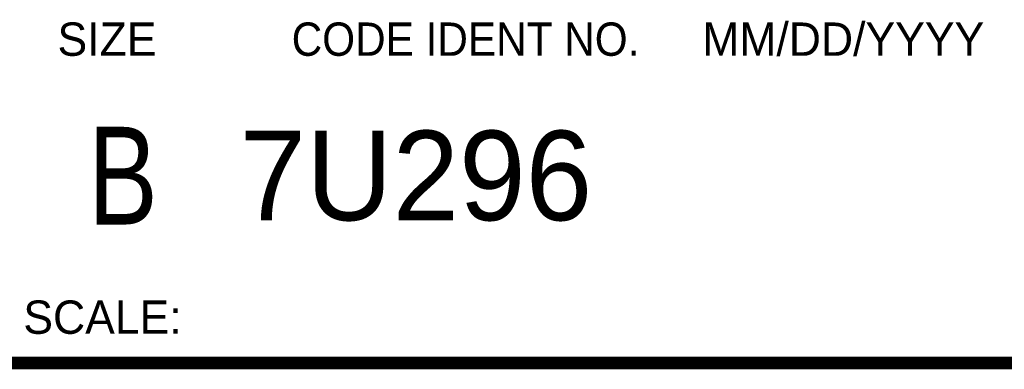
# Model space of a CAD drawing. Header units: inches. Extents: x 0.2 to 16.8, y 0.2 to 10.8.
# Tile 12 of 34: x 13.085 to 14.66, y 0.249 to 0.807. Entities that reach past the tile are written whole.
import ezdxf

# ---------------------------------------------------------------- set-up
doc = ezdxf.new("R2010")
doc.units = ezdxf.units.IN
doc.header["$LTSCALE"] = 0.935
doc.header["$MEASUREMENT"] = 0
doc.layers.get('0').update_dxf_attribs({"linetype": 'CONTINUOUS'})
doc.styles.get("Standard").update_dxf_attribs({"font": 'txt', "width": 0.8})
doc.styles.add('TEXTSTYLE_2', font='txt')
doc.styles.add('TEXTSTYLE_3', font='txt', dxfattribs={"width": 0.95})

msp = doc.modelspace()

# ---------------------------------------------------------------- linework, layer by layer
at = {"color": 7, "linetype": 'CONTINUOUS', "const_width": 0.02}
msp.add_lwpolyline([(0.25, 0.2586), (16.75, 0.2586)], dxfattribs=at)

# ---------------------------------------------------------------- texts
at = {"color": 2, "linetype": 'CONTINUOUS', "line_spacing_factor": 0.9}
for s, insert, char_height, width, attachment_point, style in [('SIZE', (13.1451, 0.8027), 0.05325, 0.213016, 1, 'TEXTSTYLE_2'), ('CODE IDENT NO.', (13.7978, 0.8027), 0.053254, 0.708278, 2, 'TEXTSTYLE_3'), ('MM/DD/YYYY', (14.1765, 0.8027), 0.05325, 0.53254, 1, 'TEXTSTYLE_2'), ('SCALE:', (13.0904, 0.3585), 0.05325, 0.319524, 1, 'TEXTSTYLE_2')]:
    msp.add_mtext(s, dxfattribs=dict(at, insert=insert, char_height=char_height, width=width, attachment_point=attachment_point, style=style))
at = {"color": 7, "linetype": 'CONTINUOUS', "insert": (13.2497, 0.6361), "char_height": 0.1562, "width": 0.125, "attachment_point": 2, "line_spacing_factor": 0.9}
msp.add_mtext('B', dxfattribs=at)
at = {"color": 7, "linetype": 'CONTINUOUS', "insert": (13.4363, 0.6298), "char_height": 0.14316, "width": 0.715775, "attachment_point": 1, "line_spacing_factor": 0.9, "style": 'TEXTSTYLE_2'}
msp.add_mtext('7U296', dxfattribs=at)

doc.saveas('drawing.dxf')
